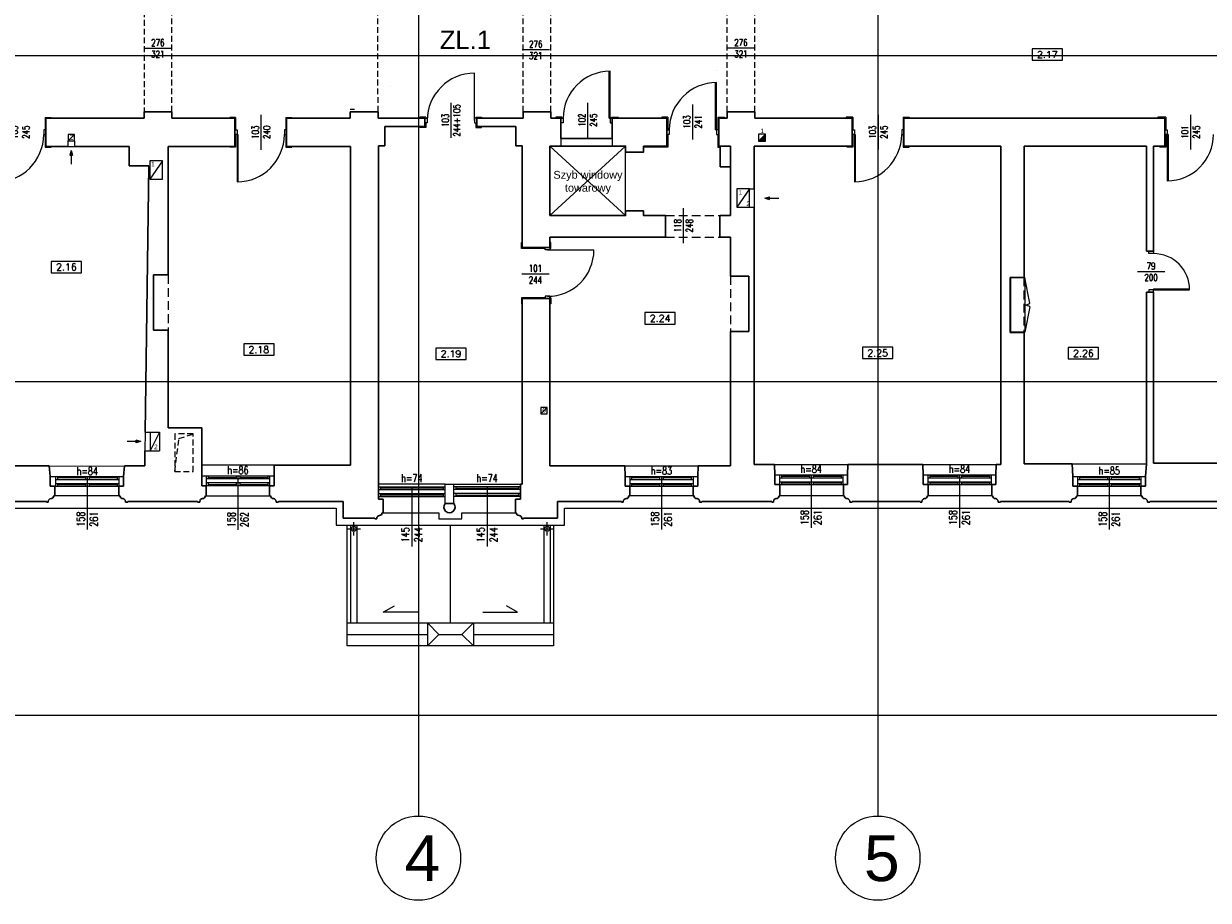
# Model space of a CAD drawing. Header units: millimetres. Extents: x -5254 to 173417, y -28809 to -6400.
# Tile 73 of 256: x 37375 to 39954, y -13678 to -11768. Entities that reach past the tile are written whole.
import ezdxf

# ---------------------------------------------------------------- set-up
doc = ezdxf.new("R2010")
doc.units = ezdxf.units.MM
doc.linetypes.add('ACAD_ISO10W100', pattern=[18, 12, -3, 0, -3])
doc.linetypes.add('HIDDEN', pattern=[9.525, 6.35, -3.175])
for name, color, linetype, lineweight in [('_MW_ppoż', 7, 'Continuous', 0), ('m_cienka', 7, 'Continuous', 5), ('m_stolarka', 7, 'Continuous', 9), ('m_tekst', 7, 'Continuous', 13), ('m_wentylacja', 7, 'Continuous', 5), ('m_widok', 7, 'Continuous', 9), ('m_ściany', 7, 'Continuous', 30), ('mr_opis', 7, 'Continuous', 9)]:
    doc.layers.add(name, color=color, linetype=linetype, lineweight=lineweight)
doc.styles.add('ROMANS', font='Romans.shx', dxfattribs={"height": 0.2})
doc.styles.get("Standard").update_dxf_attribs({"font": 'arial.ttf'})
doc.styles.add('styl1', font='simplex.shx', dxfattribs={"width": 0.75})

# ---------------------------------------------------------------- blocks, each defined once
blk = doc.blocks.new('strz')
at = {"layer": 'm_wentylacja', "ltscale": 2}
h = blk.add_hatch(color=0, dxfattribs=at)
h.paths.add_polyline_path([(0, 9.8), (-2.9, 9.8), (0, 0)])
h.paths.add_polyline_path([(2.9, 9.8), (0, 9.8), (0, 0)])
at = {"layer": 'm_wentylacja', "color": 0, "ltscale": 2}
for p, q in [((0, 0), (0, 29.8)), ((0, 0), (-2.9, 9.8)), ((-2.9, 9.8), (2.9, 9.8)), ((0, 0), (2.9, 9.8))]:
    blk.add_line(p, q, dxfattribs=at)
blk = doc.blocks.new('zw$A8B1')
at = {"layer": '_MW_ppoż', "color": 251}
for points in [[(3901.8, 4225.7), (3901.8, 183.5)], [(4901.8, 4225.7), (4901.8, 183.5)], [(183.5, 1839.9), (7578, 1839.9)], [(183.5, 1129.9), (7578, 1129.9)], [(183.5, 402.9), (7578, 402.9)]]:
    blk.add_lwpolyline(points, dxfattribs=at)
for centre in [(3901.8, 91.8), (4901.8, 91.8)]:
    blk.add_circle(centre, 91.8, dxfattribs=at)
at = {"layer": '_MW_ppoż', "color": 251, "char_height": 100, "width": 98.152, "attachment_point": 1}
for s, insert in [('4', (3871.7, 141.8)), ('5', (4871.7, 141.8))]:
    blk.add_mtext(s, dxfattribs=dict(at, insert=insert))

msp = doc.modelspace()

# ---------------------------------------------------------------- hatches: boundary and pattern name
at = {"layer": 'm_wentylacja', "ltscale": 2}
msp.add_hatch(color=256, dxfattribs=at).paths.add_polyline_path([(38989.95, -12024.17), (38989.95, -12009.17), (38974.95, -12024.17)])

# ---------------------------------------------------------------- linework, layer by layer
at = {"layer": 'm_cienka', "linetype": 'HIDDEN', "ltscale": 2}
for p, q in [((37637.55, -11684.17), (37637.55, -11960.17)), ((37697.55, -11960.17), (37697.55, -11684.17)), ((38146.55, -11960.17), (38145.55, -11685.17)), ((38462.55, -11960.17), (38462.55, -11684.17)), ((38522.55, -11960.17), (38522.55, -11684.17)), ((38906.55, -11960.17), (38906.57, -11684.02)), ((38966.55, -11960.17), (38966.57, -11684.02)), ((37713.11, -12671.99), (37743.89, -12661.89)), ((37703.89, -12743.89), (37713.11, -12671.99))]:
    msp.add_line(p, q, dxfattribs=at)
at = {"layer": 'm_cienka', "ltscale": 2}
for p, q in [((37696.83, -11822.26), (37637.28, -11822.26)), ((38519.54, -11825.46), (38459.99, -11825.46)), ((38966.34, -11822.02), (38906.79, -11822.02)), ((38305.05, -11941.11), (38305.05, -12017.24)), ((38602.53, -11940.46), (38602.53, -12016.59)), ((38830.85, -11944.36), (38830.85, -12020.49)), ((39235.05, -11966.61), (39235.05, -12042.74)), ((39915.05, -11966.61), (39915.05, -12042.74)), ((37891.29, -11967.03), (37891.29, -12043.16)), ((38544.55, -12018.17), (38544.55, -12035.17)), ((38656.55, -12018.17), (38656.55, -12035.17)), ((38811.05, -12170.51), (38811.05, -12246.64)), ((38518.91, -12313.9), (38459.36, -12313.9)), ((39523.55, -12322.17), (39523.55, -12440.17)), ((39554.55, -12322.17), (39523.55, -12322.17)), ((39554.55, -12322.17), (39554.55, -12440.17)), ((39565.7, -12377.08), (39554.55, -12322.17)), ((39859.33, -12308.67), (39799.78, -12308.67)), ((39565.7, -12385.27), (39554.55, -12440.17)), ((39554.55, -12440.17), (39523.55, -12440.17)), ((37430.55, -12731.67), (37594.55, -12731.76)), ((37920.56, -12729.64), (37762.55, -12729.64)), ((38683.55, -12731.67), (38843.55, -12731.67)), ((39009.55, -12728.17), (39169.55, -12728.17)), ((39332.55, -12728.17), (39492.55, -12728.17)), ((39657.55, -12727.17), (39819.55, -12727.17)), ((37582.55, -12796.67), (37442.55, -12796.67)), ((37772.56, -12796.67), (37910.56, -12796.67)), ((38832.55, -12796.67), (38694.55, -12796.67)), ((39159.55, -12796.67), (39021.55, -12796.67)), ((39482.55, -12796.67), (39344.55, -12796.67)), ((39807.55, -12796.67), (39669.55, -12796.67)), ((38157.55, -12833.58), (38278.83, -12833.58)), ((38278.83, -12833.58), (38278.83, -12846.58)), ((38329.27, -12833.58), (38445.55, -12833.58)), ((38329.27, -12846.58), (38329.27, -12833.58)), ((38278.83, -12846.58), (38329.27, -12846.58)), ((38304.05, -13073.58), (38304.05, -12860.58))]:
    msp.add_line(p, q, dxfattribs=at)
at = {"layer": 'm_cienka'}
for p, q in [((39570.65, -11822.98), (39570.65, -11847.98)), ((39636.65, -11822.98), (39570.65, -11822.98)), ((39636.65, -11847.98), (39636.65, -11822.98)), ((39570.65, -11847.98), (39636.65, -11847.98)), ((37435.19, -12286), (37435.19, -12311)), ((37501.19, -12286), (37435.19, -12286)), ((37501.19, -12311), (37501.19, -12286)), ((37435.19, -12311), (37501.19, -12311)), ((38727.72, -12397.65), (38727.72, -12422.65)), ((38793.72, -12397.65), (38727.72, -12397.65)), ((38793.72, -12422.65), (38793.72, -12397.65)), ((38727.72, -12422.65), (38793.72, -12422.65)), ((37854.01, -12465.66), (37854.01, -12490.66)), ((37920.01, -12465.66), (37854.01, -12465.66)), ((37920.01, -12490.66), (37920.01, -12465.66)), ((38272.39, -12474.83), (38272.39, -12499.83)), ((38338.39, -12474.83), (38272.39, -12474.83)), ((38338.39, -12499.83), (38338.39, -12474.83)), ((39201.23, -12472.87), (39201.23, -12497.87)), ((39267.23, -12472.87), (39201.23, -12472.87)), ((39267.23, -12497.87), (39267.23, -12472.87)), ((39649.26, -12473.6), (39649.26, -12498.6)), ((39715.26, -12473.6), (39649.26, -12473.6)), ((39715.26, -12498.6), (39715.26, -12473.6)), ((37854.01, -12490.66), (37920.01, -12490.66)), ((38272.39, -12499.83), (38338.39, -12499.83)), ((39201.23, -12497.87), (39267.23, -12497.87)), ((39649.26, -12498.6), (39715.26, -12498.6)), ((38086.55, -12860.58), (38086.55, -13073.58)), ((38100.55, -12860.58), (38100.55, -13073.58)), ((38507.56, -12860.58), (38507.56, -13073.58)), ((38521.56, -12860.58), (38521.56, -13073.58)), ((38157.89, -13050.04), (38182.04, -13036.09)), ((38233.34, -13050.04), (38157.89, -13050.04)), ((38374.77, -13050.04), (38450.22, -13050.04)), ((38450.22, -13050.04), (38426.07, -13036.09)), ((38079.55, -13073.58), (38528.56, -13073.58)), ((38254.09, -13073.58), (38254.09, -13123.58)), ((38254.09, -13073.58), (38279.09, -13098.58)), ((38354.02, -13073.58), (38329.02, -13098.58)), ((38354.02, -13073.58), (38354.02, -13123.58)), ((38079.55, -13098.58), (38254.09, -13098.58)), ((38279.09, -13098.58), (38254.09, -13123.58)), ((38279.09, -13098.58), (38329.02, -13098.58)), ((38329.02, -13098.58), (38354.02, -13123.58)), ((38354.02, -13098.58), (38528.56, -13098.58))]:
    msp.add_line(p, q, dxfattribs=at)
at = {"layer": 'm_cienka', "ltscale": 3}
for p, q in [((38685.55, -12035.17), (38520.55, -12186.17)), ((38685.55, -12186.17), (38520.55, -12035.17)), ((38685.55, -12186.17), (38685.55, -12035.17)), ((37513.55, -12754.77), (37513.55, -12869.77)), ((37841.56, -12755.67), (37841.56, -12870.67)), ((38763.55, -12754.77), (38763.55, -12869.77)), ((39089.55, -12751.27), (39089.55, -12866.27)), ((39412.55, -12751.27), (39412.55, -12866.27)), ((39738.55, -12754.77), (39738.55, -12869.77)), ((38220.05, -12777.22), (38220.05, -12907.22)), ((38384.05, -12777.22), (38384.05, -12907.22))]:
    msp.add_line(p, q, dxfattribs=at)
at = {"layer": 'm_cienka', "linetype": 'HIDDEN', "ltscale": 3}
for p, q in [((38772.55, -12186.17), (38890.55, -12186.17)), ((38772.55, -12233.17), (38890.55, -12233.17)), ((37689.55, -12315.67), (37689.55, -12435.67)), ((38913.55, -12318.17), (38913.55, -12439.08)), ((39552.55, -12321.17), (39552.55, -12441.17))]:
    msp.add_line(p, q, dxfattribs=at)
at = {"layer": 'm_cienka', "linetype": 'ACAD_ISO10W100', "ltscale": 0.6}
for p, q in [((38079.53, -12868.62), (38108.33, -12868.62)), ((38093.93, -12883.02), (38093.93, -12854.22)), ((38500.25, -12868.62), (38529.05, -12868.62)), ((38514.65, -12883.02), (38514.65, -12854.22))]:
    msp.add_line(p, q, dxfattribs=at)
at = {"layer": 'm_cienka', "ltscale": 2}
for points in [[(36369.55, -12823.67), (38055.55, -12823.67), (38055.55, -12860.58), (38552.55, -12860.58), (38552.55, -12823.67), (40246.55, -12823.67), (40246.55, -13277.17), (41374.55, -13277.17), (41374.55, -12085.08), (41481.55, -12085.08), (41481.55, -11561.08), (41374.55, -11561.08), (41374.55, -10364.08), (40247.55, -10364.08), (40247.55, -11577.77), (38993.55, -11577.77), (38993.55, -10584.08), (37686.39, -10584.08)], [(38528.56, -12860.58), (38528.56, -13123.58), (38079.55, -13123.58), (38079.55, -12860.58)]]:
    msp.add_lwpolyline(points, dxfattribs=at)
at = {"layer": 'm_cienka'}
msp.add_lwpolyline([(38520.55, -12186.17), (38685.55, -12186.17), (38685.55, -12035.17), (38520.55, -12035.17)], close=True, dxfattribs=at)
at = {"layer": 'm_cienka', "linetype": 'HIDDEN', "ltscale": 2}
msp.add_lwpolyline([(37703.89, -12743.89), (37743.89, -12743.89), (37743.89, -12661.89), (37703.89, -12661.89)], close=True, dxfattribs=at)
at = {"layer": 'm_cienka', "ltscale": 2}
for centre in [(38093.93, -12868.62), (38514.65, -12868.62)]:
    msp.add_circle(centre, 5.5, dxfattribs=at)
for centre, start, end in [((39551.8, -12356.45), 276.35795, 303.98236), ((39551.8, -12405.89), 56.01764, 83.64205)]:
    msp.add_arc(centre, 24.87, start, end, dxfattribs=at)
at = {"layer": 'm_stolarka', "ltscale": 3}
for p, q in [((38356.55, -11979.17), (38356.55, -11876.17)), ((38515.55, -12261.17), (38616.55, -12261.17)), ((38147.55, -12777.22), (38292.55, -12777.22)), ((38292.55, -12813.58), (38292.55, -12771.17)), ((38292.55, -12771.17), (38311.55, -12771.17)), ((38311.55, -12813.58), (38311.55, -12771.17)), ((38456.55, -12777.22), (38311.55, -12777.22)), ((38147.55, -12798.08), (38292.55, -12798.08)), ((38456.55, -12798.08), (38311.55, -12798.08))]:
    msp.add_line(p, q, dxfattribs=at)
at = {"layer": 'm_stolarka', "ltscale": 2}
for p, q in [((38649.55, -11974.17), (38649.55, -11872.17)), ((38651.55, -11974.17), (38651.55, -11872.17)), ((38651.55, -11872.17), (38651.55, -11872.17)), ((38883.55, -11871.17), (38883.55, -11871.17)), ((38173.3, -11905.1), (38173.3, -11905.1)), ((38881.55, -11999.67), (38881.55, -11896.67)), ((38883.55, -11999.67), (38883.55, -11896.67)), ((38095.55, -11955.17), (38085.55, -11955.17)), ((37421.55, -11972.67), (37434.55, -11972.67)), ((37421.55, -11972.67), (37421.55, -11974.67)), ((37421.55, -11972.67), (37421.55, -11999.92)), ((37434.55, -11972.67), (37434.55, -11974.17)), ((37836.55, -11972.67), (37823.55, -11972.67)), ((37823.55, -11972.67), (37823.55, -11974.17)), ((37836.55, -11972.67), (37836.55, -11974.67)), ((37836.55, -11972.67), (37836.55, -11999.92)), ((37945.55, -11972.67), (37958.55, -11972.67)), ((37945.55, -11972.67), (37945.55, -11974.67)), ((37945.55, -11972.67), (37945.55, -11999.92)), ((37958.55, -11972.67), (37958.55, -11974.17)), ((38250.55, -11972.17), (38237.55, -11972.17)), ((38237.55, -11972.17), (38237.55, -11974.17)), ((38237.55, -11994.17), (38237.55, -11992.17)), ((38250.55, -11972.17), (38250.55, -11974.17)), ((38250.55, -11974.17), (38253.55, -11974.17)), ((38253.55, -11984.17), (38250.55, -11984.17)), ((38250.55, -11984.17), (38250.55, -11992.17)), ((38250.55, -11992.17), (38250.55, -11994.17)), ((38253.55, -11974.17), (38253.55, -11984.17)), ((38253.55, -11974.17), (38253.55, -11974.17)), ((38359.55, -11974.17), (38356.55, -11974.17)), ((38356.55, -11974.17), (38356.55, -11984.17)), ((38356.55, -11984.17), (38359.55, -11984.17)), ((38359.55, -11972.17), (38372.05, -11972.17)), ((38359.55, -11972.17), (38359.55, -11974.17)), ((38359.55, -11984.17), (38359.55, -11992.17)), ((38359.55, -11992.17), (38359.55, -11994.17)), ((38372.05, -11972.17), (38372.05, -11974.17)), ((38372.05, -11994.17), (38372.05, -11992.17)), ((38546.55, -11972.17), (38533.55, -11972.17)), ((38533.55, -11972.17), (38533.55, -11974.17)), ((38549.55, -11984.17), (38544.55, -11984.17)), ((38546.55, -11974.17), (38546.55, -11972.17)), ((38546.55, -11974.17), (38549.55, -11974.17)), ((38549.55, -11974.17), (38549.55, -11984.17)), ((38549.55, -11974.17), (38549.55, -11974.17)), ((38649.55, -11974.17), (38651.55, -11974.17)), ((38654.55, -11974.17), (38651.55, -11974.17)), ((38651.55, -11974.17), (38651.55, -11984.17)), ((38651.55, -11984.17), (38656.55, -11984.17)), ((38654.55, -11974.17), (38654.55, -11972.17)), ((38654.55, -11972.17), (38669.55, -11972.17)), ((38669.55, -11972.17), (38669.55, -11974.17)), ((38777.55, -11972.17), (38764.55, -11972.17)), ((38764.55, -11972.17), (38764.55, -11974.17)), ((38777.55, -11972.17), (38777.55, -11974.17)), ((38777.55, -11972.17), (38777.55, -11999.67)), ((38886.55, -11972.17), (38900.55, -11972.17)), ((38886.55, -11972.17), (38886.55, -11974.17)), ((38886.55, -11972.17), (38886.55, -11999.67)), ((38900.55, -11972.17), (38900.55, -11974.17)), ((39180.55, -11972.17), (39165.55, -11972.17)), ((39165.55, -11972.17), (39165.55, -11974.17)), ((39180.55, -11972.17), (39180.55, -11974.17)), ((39180.55, -11972.17), (39180.55, -11999.67)), ((39289.55, -11972.17), (39302.55, -11972.17)), ((39289.55, -11972.17), (39289.55, -11974.17)), ((39289.55, -11972.17), (39289.55, -11999.67)), ((39302.55, -11972.17), (39302.55, -11974.17)), ((39861.55, -11972.17), (39844.55, -11972.17)), ((39844.55, -11972.17), (39844.55, -11974.17)), ((39861.55, -11972.17), (39861.55, -11974.17)), ((39861.55, -11972.17), (39861.55, -11999.67)), ((37421.55, -11999.92), (37418.55, -11999.92)), ((37418.55, -11999.92), (37418.55, -12009.92)), ((37418.55, -12009.92), (37421.55, -12009.92)), ((37418.55, -12009.92), (37418.55, -12009.92)), ((37421.55, -12009.92), (37421.55, -12037.67)), ((37836.55, -11999.92), (37839.55, -11999.92)), ((37839.55, -12009.92), (37836.55, -12009.92)), ((37836.55, -12009.92), (37836.55, -12037.67)), ((37839.55, -11999.92), (37839.55, -12009.92)), ((37839.55, -12009.92), (37839.55, -12112.92)), ((37841.55, -12009.92), (37839.55, -12009.92)), ((37841.55, -12009.92), (37841.55, -12112.92)), ((37945.55, -11999.92), (37942.55, -11999.92)), ((37942.55, -11999.92), (37942.55, -12009.92)), ((37942.55, -12009.92), (37945.55, -12009.92)), ((37942.55, -12009.92), (37942.55, -12009.92)), ((37945.55, -12009.92), (37945.55, -12037.67)), ((38250.55, -11994.17), (38237.55, -11994.17)), ((38359.55, -11994.17), (38372.05, -11994.17)), ((38777.55, -11999.67), (38780.55, -11999.67)), ((38780.55, -12009.67), (38777.55, -12009.67)), ((38777.55, -12009.67), (38777.55, -12037.17)), ((38780.55, -11999.67), (38780.55, -12009.67)), ((38780.55, -11999.67), (38780.55, -11999.67)), ((38881.55, -11999.67), (38883.55, -11999.67)), ((38886.55, -11999.67), (38883.55, -11999.67)), ((38883.55, -11999.67), (38883.55, -12009.67)), ((38883.55, -12009.67), (38886.55, -12009.67)), ((38883.55, -12009.67), (38883.55, -12009.67)), ((38886.55, -12009.67), (38886.55, -12037.17)), ((39180.55, -11999.67), (39183.55, -11999.67)), ((39183.55, -12009.67), (39180.55, -12009.67)), ((39180.55, -12009.67), (39180.55, -12037.17)), ((39183.55, -11999.67), (39183.55, -12009.67)), ((39183.55, -12009.67), (39183.55, -12112.67)), ((39185.55, -12009.67), (39183.55, -12009.67)), ((39185.55, -12009.67), (39185.55, -12112.67)), ((39289.55, -11999.67), (39286.55, -11999.67)), ((39286.55, -11999.67), (39286.55, -12009.67)), ((39286.55, -12009.67), (39289.55, -12009.67)), ((39286.55, -12009.67), (39286.55, -12009.67)), ((39289.55, -12009.67), (39289.55, -12037.17)), ((39861.55, -11999.67), (39864.55, -11999.67)), ((39864.55, -12009.67), (39861.55, -12009.67)), ((39861.55, -12009.67), (39861.55, -12037.17)), ((39864.55, -11999.67), (39864.55, -12009.67)), ((39864.55, -12009.67), (39864.55, -12110.67)), ((39866.55, -12009.67), (39864.55, -12009.67)), ((39866.55, -12009.67), (39866.55, -12110.67)), ((37421.55, -12037.67), (37434.55, -12037.67)), ((37434.55, -12037.67), (37434.55, -12035.67)), ((37823.55, -12037.67), (37823.55, -12035.67)), ((37836.55, -12037.67), (37823.55, -12037.67)), ((37945.55, -12037.67), (37958.55, -12037.67)), ((37958.55, -12037.67), (37958.55, -12035.67)), ((38777.55, -12037.17), (38724.55, -12037.17)), ((38886.55, -12037.17), (38891.55, -12037.17)), ((39167.55, -12037.17), (39167.55, -12035.17)), ((39180.55, -12037.17), (39167.55, -12037.17)), ((39289.55, -12037.17), (39302.55, -12037.17)), ((39302.55, -12037.17), (39302.55, -12035.17)), ((39848.55, -12037.17), (39848.55, -12035.17)), ((39861.55, -12037.17), (39848.55, -12037.17)), ((37839.55, -12087.67), (37839.55, -12087.67)), ((39183.55, -12087.17), (39183.55, -12087.17)), ((39864.55, -12085.17), (39864.55, -12085.17)), ((38458.55, -12258.17), (38458.55, -12245.17)), ((38458.55, -12245.17), (38460.55, -12245.17)), ((38522.55, -12245.17), (38520.55, -12245.17)), ((38522.55, -12258.17), (38522.55, -12245.17)), ((38510.55, -12258.17), (38458.55, -12258.17)), ((38510.55, -12261.17), (38510.55, -12258.17)), ((38520.55, -12261.17), (38510.55, -12261.17)), ((38522.55, -12258.17), (38520.55, -12258.17)), ((38520.55, -12258.17), (38520.55, -12261.17)), ((38622.55, -12262.17), (38622.55, -12262.17)), ((39824.55, -12269.17), (39824.55, -12264.17)), ((39824.55, -12264.17), (39834.55, -12264.17)), ((39834.55, -12269.17), (39824.55, -12269.17)), ((39834.55, -12264.17), (39834.55, -12269.17)), ((39834.55, -12269.17), (39834.55, -12269.17)), ((39834.55, -12348.17), (39824.55, -12348.17)), ((39824.55, -12348.17), (39824.55, -12353.17)), ((39824.55, -12353.17), (39834.55, -12353.17)), ((39834.55, -12346.17), (39913.55, -12346.17)), ((39834.55, -12346.17), (39834.55, -12348.17)), ((39834.55, -12353.17), (39834.55, -12348.17)), ((39834.55, -12348.17), (39913.55, -12348.17)), ((39913.55, -12348.17), (39913.55, -12348.17)), ((38510.55, -12365.17), (38458.55, -12365.17)), ((38458.55, -12365.17), (38458.55, -12378.17)), ((38458.55, -12378.17), (38460.55, -12378.17)), ((38520.55, -12362.17), (38510.55, -12362.17)), ((38510.55, -12362.17), (38510.55, -12365.17)), ((38520.55, -12365.17), (38520.55, -12362.17)), ((38520.55, -12362.17), (38520.55, -12362.17)), ((38522.55, -12365.17), (38520.55, -12365.17)), ((38522.55, -12378.17), (38520.55, -12378.17)), ((38522.55, -12365.17), (38522.55, -12378.17)), ((37434.55, -12754.77), (37592.55, -12754.77)), ((37444.55, -12754.82), (37444.55, -12775.72)), ((37444.55, -12760.77), (37582.55, -12760.77)), ((37448.55, -12754.82), (37448.55, -12760.82)), ((37509.55, -12757.77), (37448.55, -12757.77)), ((37509.55, -12754.77), (37509.55, -12760.77)), ((37513.55, -12754.77), (37513.55, -12760.77)), ((37517.55, -12754.77), (37517.55, -12760.77)), ((37578.55, -12757.77), (37517.55, -12757.77)), ((37578.55, -12754.77), (37578.55, -12760.77)), ((37582.55, -12754.77), (37582.55, -12775.67)), ((37920.56, -12753.67), (37762.56, -12753.67)), ((37772.56, -12753.67), (37772.56, -12774.58)), ((37910.56, -12759.67), (37772.56, -12759.67)), ((37776.56, -12753.67), (37776.56, -12759.67)), ((37776.56, -12756.67), (37837.56, -12756.67)), ((37837.56, -12753.67), (37837.56, -12759.67)), ((37841.56, -12753.67), (37841.56, -12759.67)), ((37845.56, -12753.67), (37845.56, -12759.67)), ((37845.56, -12756.67), (37906.56, -12756.67)), ((37906.56, -12753.72), (37906.56, -12759.72)), ((37910.56, -12753.72), (37910.56, -12774.63)), ((38684.55, -12754.77), (38842.55, -12754.77)), ((38694.55, -12754.82), (38694.55, -12775.72)), ((38694.55, -12760.77), (38832.55, -12760.77)), ((38698.55, -12754.82), (38698.55, -12760.82)), ((38759.55, -12757.77), (38698.55, -12757.77)), ((38759.55, -12754.77), (38759.55, -12760.77)), ((38763.55, -12754.77), (38763.55, -12760.77)), ((38767.55, -12754.77), (38767.55, -12760.77)), ((38828.55, -12757.77), (38767.55, -12757.77)), ((38828.55, -12754.77), (38828.55, -12760.77)), ((38832.55, -12754.77), (38832.55, -12775.67)), ((39010.55, -12751.27), (39168.55, -12751.27)), ((39020.55, -12751.32), (39020.55, -12772.22)), ((39020.55, -12757.27), (39158.55, -12757.27)), ((39020.55, -12766.27), (39158.55, -12766.27)), ((39024.55, -12751.32), (39024.55, -12757.32)), ((39085.55, -12754.27), (39024.55, -12754.27)), ((39024.55, -12766.32), (39024.55, -12772.22)), ((39085.55, -12751.27), (39085.55, -12757.27)), ((39085.55, -12766.27), (39085.55, -12772.17)), ((39089.55, -12751.27), (39089.55, -12757.27)), ((39089.55, -12766.27), (39089.55, -12772.17)), ((39093.55, -12751.27), (39093.55, -12757.27)), ((39154.55, -12754.27), (39093.55, -12754.27)), ((39093.55, -12766.27), (39093.55, -12772.17)), ((39154.55, -12751.27), (39154.55, -12757.27)), ((39154.55, -12766.27), (39154.55, -12772.17)), ((39158.55, -12751.27), (39158.55, -12772.17)), ((39333.55, -12751.27), (39491.55, -12751.27)), ((39343.55, -12751.32), (39343.55, -12772.22)), ((39343.55, -12757.27), (39481.55, -12757.27)), ((39343.55, -12766.27), (39481.55, -12766.27)), ((39347.55, -12751.32), (39347.55, -12757.32)), ((39408.55, -12754.27), (39347.55, -12754.27)), ((39347.55, -12766.32), (39347.55, -12772.22)), ((39408.55, -12751.27), (39408.55, -12757.27)), ((39408.55, -12766.27), (39408.55, -12772.17)), ((39412.55, -12751.27), (39412.55, -12757.27)), ((39412.55, -12766.27), (39412.55, -12772.17)), ((39416.55, -12751.27), (39416.55, -12757.27)), ((39477.55, -12754.27), (39416.55, -12754.27)), ((39416.55, -12766.27), (39416.55, -12772.17)), ((39477.55, -12751.27), (39477.55, -12757.27)), ((39477.55, -12766.27), (39477.55, -12772.17)), ((39481.55, -12751.27), (39481.55, -12772.17)), ((39659.55, -12754.77), (39817.55, -12754.77)), ((39669.55, -12754.82), (39669.55, -12775.72)), ((39669.55, -12760.77), (39807.55, -12760.77)), ((39673.55, -12754.82), (39673.55, -12760.82)), ((39734.55, -12757.77), (39673.55, -12757.77)), ((39734.55, -12754.77), (39734.55, -12760.77)), ((39738.55, -12754.77), (39738.55, -12760.77)), ((39742.55, -12754.77), (39742.55, -12760.77)), ((39803.55, -12757.77), (39742.55, -12757.77)), ((39803.55, -12754.77), (39803.55, -12760.77)), ((39807.55, -12754.77), (39807.55, -12775.67)), ((37434.55, -12775.67), (37592.55, -12775.67)), ((37444.55, -12769.77), (37582.55, -12769.77)), ((37448.55, -12769.82), (37448.55, -12775.72)), ((37509.55, -12772.77), (37448.55, -12772.77)), ((37509.55, -12769.77), (37509.55, -12775.67)), ((37513.55, -12769.77), (37513.55, -12775.67)), ((37517.55, -12769.77), (37517.55, -12775.67)), ((37578.55, -12772.77), (37517.55, -12772.77)), ((37578.55, -12769.77), (37578.55, -12775.67)), ((37920.56, -12774.58), (37762.56, -12774.58)), ((37910.56, -12768.67), (37772.56, -12768.67)), ((37776.56, -12768.67), (37776.56, -12774.58)), ((37776.56, -12771.67), (37837.56, -12771.67)), ((37837.56, -12768.67), (37837.56, -12774.58)), ((37841.56, -12768.67), (37841.56, -12774.58)), ((37845.56, -12768.67), (37845.56, -12774.58)), ((37845.56, -12771.67), (37906.56, -12771.67)), ((37906.56, -12768.72), (37906.56, -12774.63)), ((38147.55, -12783.17), (38292.55, -12783.17)), ((38147.55, -12791.88), (38292.55, -12791.88)), ((38151.55, -12777.22), (38151.55, -12783.22)), ((38288.55, -12780.17), (38151.55, -12780.17)), ((38151.55, -12792.22), (38151.55, -12798.13)), ((38288.55, -12777.17), (38288.55, -12783.17)), ((38288.55, -12791.88), (38288.55, -12798.08)), ((38456.55, -12783.17), (38311.55, -12783.17)), ((38456.55, -12791.88), (38311.55, -12791.88)), ((38315.55, -12777.17), (38315.55, -12783.17)), ((38315.55, -12780.17), (38452.55, -12780.17)), ((38315.55, -12791.88), (38315.55, -12798.08)), ((38452.55, -12777.22), (38452.55, -12783.22)), ((38452.55, -12792.22), (38452.55, -12798.13)), ((38684.55, -12775.67), (38842.55, -12775.67)), ((38694.55, -12769.77), (38832.55, -12769.77)), ((38698.55, -12769.82), (38698.55, -12775.72)), ((38759.55, -12772.77), (38698.55, -12772.77)), ((38759.55, -12769.77), (38759.55, -12775.67)), ((38763.55, -12769.77), (38763.55, -12775.67)), ((38767.55, -12769.77), (38767.55, -12775.67)), ((38828.55, -12772.77), (38767.55, -12772.77)), ((38828.55, -12769.77), (38828.55, -12775.67)), ((39010.55, -12772.17), (39168.55, -12772.17)), ((39085.55, -12769.27), (39024.55, -12769.27)), ((39154.55, -12769.27), (39093.55, -12769.27)), ((39333.55, -12772.17), (39491.55, -12772.17)), ((39408.55, -12769.27), (39347.55, -12769.27)), ((39477.55, -12769.27), (39416.55, -12769.27)), ((39659.55, -12775.67), (39817.55, -12775.67)), ((39669.55, -12769.77), (39807.55, -12769.77)), ((39673.55, -12769.82), (39673.55, -12775.72)), ((39734.55, -12772.77), (39673.55, -12772.77)), ((39734.55, -12769.77), (39734.55, -12775.67)), ((39738.55, -12769.77), (39738.55, -12775.67)), ((39742.55, -12769.77), (39742.55, -12775.67)), ((39803.55, -12772.77), (39742.55, -12772.77)), ((39803.55, -12769.77), (39803.55, -12775.67)), ((38288.55, -12795.17), (38151.55, -12795.17)), ((38315.55, -12795.17), (38452.55, -12795.17))]:
    msp.add_line(p, q, dxfattribs=at)
at = {"layer": 'm_stolarka', "ltscale": 3}
for centre, radius, start, end in [((38356.55, -11979.17), 103, 90, 180), ((38515.55, -12261.17), 101, 270, 0)]:
    msp.add_arc(centre, radius, start, end, dxfattribs=at)
at = {"layer": 'm_stolarka', "ltscale": 2}
for centre, radius, start, end in [((38651.55, -11974.17), 102, 90, 180), ((38883.55, -11999.67), 103, 90, 180), ((37315.55, -12009.92), 103, 270, 0), ((37839.55, -12009.92), 103, 270, 0), ((39183.55, -12009.67), 103, 270, 0), ((39864.55, -12009.67), 101, 270, 0), ((39834.55, -12348.17), 79, 0, 90)]:
    msp.add_arc(centre, radius, start, end, dxfattribs=at)
at = {"layer": 'm_wentylacja', "ltscale": 2}
for p, q in [((37485.55, -12009.67), (37471.55, -12009.67)), ((37471.55, -12009.67), (37471.55, -12023.67)), ((37471.55, -12023.67), (37485.55, -12009.67)), ((37485.55, -12023.67), (37485.55, -12009.67)), ((38989.95, -12009.17), (38974.95, -12024.17)), ((37471.55, -12035.67), (37471.55, -12023.67)), ((37471.55, -12023.67), (37485.55, -12023.67)), ((37471.55, -12035.67), (37485.55, -12035.67)), ((37485.55, -12023.67), (37485.55, -12035.67)), ((37677.56, -12067.17), (37649.56, -12107.17)), ((38955.55, -12128.17), (38927.55, -12168.17)), ((38955.55, -12128.17), (38965.55, -12128.17)), ((38965.55, -12128.17), (38965.55, -12168.17)), ((38955.55, -12168.17), (38965.55, -12168.17)), ((38501.06, -12618.03), (38515.05, -12604.03)), ((37639.57, -12657.67), (37670.55, -12657.67)), ((37650.55, -12657.67), (37650.55, -12698.67)), ((37670.55, -12657.67), (37650.55, -12698.67)), ((37670.55, -12657.67), (37670.55, -12698.67)), ((37639.01, -12698.67), (37670.55, -12698.67))]:
    msp.add_line(p, q, dxfattribs=at)
at = {"layer": 'm_wentylacja', "ltscale": 3}
msp.add_line((37639.57, -12657.67), (37639.01, -12698.67), dxfattribs=at)
at = {"layer": 'm_wentylacja', "ltscale": 2}
for points in [[(38974.95, -12009.17), (38974.95, -12024.17), (38989.95, -12024.17), (38989.95, -12009.17)], [(37649.56, -12107.17), (37677.56, -12107.17), (37677.56, -12067.17), (37649.56, -12067.17)], [(38927.55, -12168.17), (38955.55, -12168.17), (38955.55, -12128.17), (38927.55, -12128.17)], [(38501.06, -12618.03), (38515.05, -12618.03), (38515.05, -12604.03), (38501.06, -12604.03)]]:
    msp.add_lwpolyline(points, close=True, dxfattribs=at)
at = {"layer": 'm_widok', "ltscale": 3}
for p, q in [((38292.55, -12771.17), (38147.55, -12771.17)), ((38311.55, -12771.17), (38456.55, -12771.17))]:
    msp.add_line(p, q, dxfattribs=at)
at = {"layer": 'm_ściany', "ltscale": 2}
for p, q in [((37637.55, -11960.17), (37637.55, -11974.17)), ((37637.55, -11960.17), (37697.55, -11960.17)), ((37697.55, -11960.17), (37697.55, -11974.17)), ((38085.55, -11974.17), (38085.55, -11960.17)), ((38085.55, -11960.17), (38146.55, -11960.17)), ((38146.55, -11960.17), (38146.55, -11974.17)), ((38462.55, -11974.17), (38462.55, -11960.17)), ((38462.55, -11960.17), (38522.55, -11960.17)), ((38522.55, -11960.17), (38522.55, -11974.17)), ((38906.55, -11974.17), (38906.55, -11960.17)), ((38906.55, -11960.17), (38966.55, -11960.17)), ((38966.55, -11960.17), (38966.55, -11974.17)), ((37423.55, -11974.17), (37423.55, -12035.67)), ((37423.55, -11974.17), (37637.55, -11974.17)), ((37697.55, -11974.17), (37834.55, -11974.17)), ((37834.55, -11974.17), (37834.55, -12035.67)), ((37947.55, -11974.17), (37947.55, -12035.67)), ((37947.55, -11974.17), (38085.55, -11974.17)), ((38146.55, -11974.17), (38248.55, -11974.17)), ((38248.55, -11992.17), (38161.55, -11992.17)), ((38161.55, -11992.17), (38161.55, -12034.67)), ((38248.55, -11974.17), (38248.55, -11992.17)), ((38361.55, -11974.17), (38361.55, -11992.17)), ((38361.55, -11974.17), (38462.55, -11974.17)), ((38361.55, -11992.17), (38446.55, -11992.17)), ((38446.55, -11992.17), (38446.55, -12034.17)), ((38522.55, -11974.17), (38544.55, -11974.17)), ((38544.55, -11974.17), (38544.55, -12018.17)), ((38656.55, -11974.17), (38656.55, -12018.17)), ((38656.55, -11974.17), (38775.55, -11974.17)), ((38775.55, -11974.17), (38775.55, -12035.17)), ((38888.55, -11974.17), (38888.55, -12035.17)), ((38888.55, -11974.17), (38906.55, -11974.17)), ((38966.55, -11974.17), (39178.55, -11974.17)), ((39178.55, -11974.17), (39178.55, -12035.17)), ((39291.55, -11974.17), (39291.55, -12035.17)), ((39291.55, -11974.17), (39859.55, -11974.17)), ((39859.55, -11974.17), (39859.55, -12035.17)), ((38656.55, -12018.17), (38544.55, -12018.17)), ((37471.55, -12035.67), (37423.55, -12035.67)), ((37604.55, -12035.67), (37485.55, -12035.67)), ((37834.55, -12035.67), (37689.55, -12035.67)), ((37689.55, -12035.67), (37689.55, -12315.67)), ((37947.55, -12035.67), (38086.55, -12035.67)), ((38086.55, -12035.67), (38086.55, -12729.67)), ((38161.55, -12034.67), (38147.55, -12034.67)), ((38147.55, -12034.67), (38147.55, -12771.17)), ((38446.55, -12034.17), (38460.55, -12034.17)), ((38460.55, -12034.17), (38460.55, -12256.17)), ((38520.55, -12035.17), (38520.55, -12186.17)), ((38775.55, -12035.17), (38724.55, -12035.17)), ((38888.55, -12035.17), (38913.55, -12035.17)), ((38913.55, -12035.17), (38913.55, -12186.17)), ((39178.55, -12035.17), (38965.55, -12035.17)), ((38965.55, -12035.17), (38965.55, -12128.17)), ((39502.55, -12035.17), (39291.55, -12035.17)), ((39502.55, -12728.17), (39502.55, -12035.17)), ((39819.55, -12035.17), (39553.55, -12035.17)), ((39553.55, -12035.17), (39553.55, -12321.17)), ((39819.55, -12264.17), (39819.55, -12035.17)), ((39859.55, -12035.17), (39834.55, -12035.17)), ((39834.55, -12035.17), (39834.55, -12264.17)), ((38965.55, -12168.17), (38965.55, -12728.17)), ((38772.55, -12186.17), (38724.55, -12186.17)), ((38772.55, -12233.17), (38772.55, -12186.17)), ((38890.55, -12233.17), (38890.55, -12186.17)), ((38890.55, -12186.17), (38913.55, -12186.17)), ((38520.55, -12256.17), (38520.55, -12233.17)), ((38520.55, -12233.17), (38772.55, -12233.17)), ((38890.55, -12233.17), (38913.55, -12233.17)), ((38913.55, -12233.17), (38913.55, -12318.17)), ((39834.55, -12264.17), (39819.55, -12264.17)), ((37689.55, -12315.67), (37657.55, -12315.67)), ((37657.55, -12315.67), (37657.55, -12435.67)), ((38913.55, -12318.17), (38953.55, -12318.17)), ((38953.55, -12318.17), (38953.55, -12439.08)), ((39522.55, -12441.17), (39522.55, -12321.17)), ((39522.55, -12321.17), (39553.55, -12321.17)), ((39834.55, -12353.17), (39819.55, -12353.17)), ((39819.55, -12353.17), (39819.55, -12727.17)), ((39834.55, -12353.17), (39834.55, -12725.17)), ((38460.55, -12367.17), (38520.55, -12367.17)), ((38460.55, -12367.17), (38460.55, -12771.17)), ((38520.55, -12367.17), (38520.55, -12731.67)), ((37657.55, -12435.67), (37689.55, -12435.67)), ((37689.55, -12435.67), (37689.55, -12648.67)), ((38913.55, -12439.08), (38913.55, -12731.67)), ((38953.55, -12439.08), (38913.55, -12439.08)), ((39522.55, -12441.17), (39553.55, -12441.17)), ((39553.55, -12441.17), (39553.55, -12727.17)), ((37689.55, -12648.67), (37762.55, -12648.67)), ((37292.55, -12731.67), (37430.55, -12731.67)), ((37430.55, -12731.67), (37432.55, -12754.77)), ((37594.55, -12731.67), (37592.55, -12754.77)), ((38086.55, -12729.67), (37920.56, -12729.64)), ((38683.55, -12731.67), (38520.55, -12731.67)), ((38683.55, -12731.67), (38684.55, -12754.77)), ((38843.55, -12731.67), (38842.55, -12754.77)), ((38913.55, -12731.67), (38843.55, -12731.67)), ((39009.55, -12728.17), (39010.55, -12751.27)), ((39169.55, -12728.17), (39168.55, -12751.27)), ((39332.55, -12728.17), (39333.55, -12751.27)), ((39492.55, -12728.17), (39491.55, -12751.27)), ((39553.55, -12727.17), (39657.55, -12727.17)), ((39657.55, -12727.17), (39659.55, -12754.77)), ((39819.55, -12727.17), (39817.55, -12754.77)), ((39834.55, -12725.17), (39984.55, -12725.17)), ((37432.55, -12754.77), (37432.55, -12775.67)), ((37592.55, -12754.77), (37592.55, -12775.67)), ((37762.56, -12774.58), (37762.56, -12753.67)), ((37920.56, -12774.58), (37920.56, -12753.67)), ((38684.55, -12754.77), (38684.55, -12775.67)), ((38842.55, -12754.77), (38842.55, -12775.67)), ((39010.55, -12751.27), (39010.55, -12772.17)), ((39168.55, -12751.27), (39168.55, -12772.17)), ((39333.55, -12751.27), (39333.55, -12772.17)), ((39491.55, -12751.27), (39491.55, -12772.17)), ((39659.55, -12754.77), (39659.55, -12775.67)), ((39817.55, -12754.77), (39817.55, -12775.67)), ((37442.55, -12775.67), (37432.55, -12775.67)), ((37442.55, -12796.67), (37442.55, -12775.67)), ((37582.55, -12796.67), (37582.55, -12775.67)), ((37582.55, -12775.67), (37592.55, -12775.67)), ((37772.56, -12774.58), (37762.56, -12774.58)), ((37772.56, -12796.67), (37772.56, -12774.58)), ((37910.56, -12774.58), (37920.56, -12774.58)), ((37910.56, -12796.67), (37910.56, -12774.63)), ((38147.55, -12771.17), (38147.55, -12804.19)), ((38456.55, -12771.17), (38456.55, -12804.19)), ((38694.55, -12775.67), (38684.55, -12775.67)), ((38694.55, -12796.67), (38694.55, -12775.67)), ((38832.55, -12796.67), (38832.55, -12775.67)), ((38832.55, -12775.67), (38842.55, -12775.67)), ((39020.55, -12772.17), (39010.55, -12772.17)), ((39021.55, -12796.67), (39021.55, -12772.17)), ((39158.55, -12772.17), (39168.55, -12772.17)), ((39159.55, -12796.67), (39159.55, -12772.17)), ((39343.55, -12772.17), (39333.55, -12772.17)), ((39344.55, -12796.67), (39344.55, -12772.17)), ((39481.55, -12772.17), (39491.55, -12772.17)), ((39482.55, -12796.67), (39482.55, -12772.17)), ((39669.55, -12775.67), (39659.55, -12775.67)), ((39669.55, -12796.67), (39669.55, -12775.67)), ((39807.55, -12796.67), (39807.55, -12775.67)), ((39807.55, -12775.67), (39817.55, -12775.67)), ((37424.55, -12808.67), (37277.56, -12808.67)), ((37424.55, -12810.17), (37424.55, -12808.67)), ((37428.55, -12810.17), (37424.55, -12810.17)), ((37428.55, -12808.67), (37428.55, -12810.17)), ((37435.55, -12802.67), (37435.55, -12802.67)), ((37442.55, -12796.67), (37440.55, -12796.67)), ((37440.55, -12796.67), (37440.55, -12796.67)), ((37582.55, -12796.67), (37584.55, -12796.67)), ((37584.55, -12796.67), (37584.55, -12796.67)), ((37590.55, -12802.67), (37590.55, -12802.67)), ((37596.55, -12808.67), (37596.55, -12810.17)), ((37596.55, -12810.17), (37601.55, -12810.17)), ((37601.55, -12810.17), (37601.55, -12808.67)), ((37753.56, -12808.67), (37601.55, -12808.67)), ((37753.56, -12810.17), (37753.56, -12808.67)), ((37758.56, -12810.17), (37753.56, -12810.17)), ((37758.56, -12808.67), (37758.56, -12810.17)), ((37764.56, -12802.67), (37764.56, -12802.67)), ((37772.56, -12796.67), (37770.56, -12796.67)), ((37770.56, -12796.67), (37770.56, -12796.67)), ((37910.56, -12796.67), (37912.56, -12796.67)), ((37912.56, -12796.67), (37912.56, -12796.67)), ((37918.56, -12802.67), (37918.56, -12802.67)), ((37924.56, -12808.67), (37924.56, -12810.17)), ((37924.56, -12810.17), (37929.56, -12810.17)), ((37929.56, -12808.67), (38070.55, -12808.67)), ((37929.56, -12810.17), (37929.56, -12808.67)), ((38070.55, -12808.67), (38070.55, -12845.58)), ((38157.55, -12804.19), (38147.55, -12804.19)), ((38157.55, -12833.58), (38157.55, -12804.19)), ((38292.55, -12813.58), (38311.55, -12813.58)), ((38445.55, -12833.58), (38445.55, -12804.19)), ((38445.55, -12804.19), (38456.55, -12804.19)), ((38537.55, -12845.58), (38537.55, -12808.67)), ((38537.55, -12808.67), (38676.55, -12808.67)), ((38676.55, -12810.17), (38676.55, -12808.67)), ((38680.55, -12810.17), (38676.55, -12810.17)), ((38680.55, -12808.67), (38680.55, -12810.17)), ((38687.55, -12802.67), (38687.55, -12802.67)), ((38694.55, -12796.67), (38692.55, -12796.67)), ((38692.55, -12796.67), (38692.55, -12796.67)), ((38832.55, -12796.67), (38834.55, -12796.67)), ((38834.55, -12796.67), (38834.55, -12796.67)), ((38840.55, -12802.67), (38840.55, -12802.67)), ((38846.55, -12808.67), (38846.55, -12810.17)), ((38846.55, -12810.17), (38851.55, -12810.17)), ((38851.55, -12810.17), (38851.55, -12808.67)), ((38851.55, -12808.67), (39003.55, -12808.67)), ((39003.55, -12810.17), (39003.55, -12808.67)), ((39007.55, -12810.17), (39003.55, -12810.17)), ((39007.55, -12808.67), (39007.55, -12810.17)), ((39014.55, -12802.67), (39014.55, -12802.67)), ((39021.55, -12796.67), (39019.55, -12796.67)), ((39019.55, -12796.67), (39019.55, -12796.67)), ((39159.55, -12796.67), (39161.55, -12796.67)), ((39161.55, -12796.67), (39161.55, -12796.67)), ((39167.55, -12802.67), (39167.55, -12802.67)), ((39173.55, -12808.67), (39173.55, -12810.17)), ((39173.55, -12810.17), (39178.55, -12810.17)), ((39178.55, -12810.17), (39178.55, -12808.67)), ((39326.55, -12808.67), (39178.55, -12808.67)), ((39326.55, -12810.17), (39326.55, -12808.67)), ((39330.55, -12810.17), (39326.55, -12810.17)), ((39330.55, -12808.67), (39330.55, -12810.17)), ((39337.55, -12802.67), (39337.55, -12802.67)), ((39344.55, -12796.67), (39342.55, -12796.67)), ((39342.55, -12796.67), (39342.55, -12796.67)), ((39482.55, -12796.67), (39484.55, -12796.67)), ((39484.55, -12796.67), (39484.55, -12796.67)), ((39490.55, -12802.67), (39490.55, -12802.67)), ((39496.55, -12808.67), (39496.55, -12810.17)), ((39496.55, -12810.17), (39501.55, -12810.17)), ((39501.55, -12810.17), (39501.55, -12808.67)), ((39651.55, -12808.67), (39501.55, -12808.67)), ((39651.55, -12810.17), (39651.55, -12808.67)), ((39655.55, -12810.17), (39651.55, -12810.17)), ((39655.55, -12808.67), (39655.55, -12810.17)), ((39662.55, -12802.67), (39662.55, -12802.67)), ((39669.55, -12796.67), (39667.55, -12796.67)), ((39667.55, -12796.67), (39667.55, -12796.67)), ((39807.55, -12796.67), (39809.55, -12796.67)), ((39809.55, -12796.67), (39809.55, -12796.67)), ((39815.55, -12802.67), (39815.55, -12802.67)), ((39821.55, -12808.67), (39821.55, -12810.17)), ((39821.55, -12810.17), (39826.55, -12810.17)), ((39826.55, -12810.17), (39826.55, -12808.67)), ((39977.55, -12808.67), (39826.55, -12808.67)), ((38150.55, -12839.58), (38150.55, -12839.58)), ((38157.55, -12833.58), (38155.55, -12833.58)), ((38155.55, -12833.58), (38155.55, -12833.58)), ((38445.55, -12833.58), (38447.55, -12833.58)), ((38447.55, -12833.58), (38447.55, -12833.58)), ((38452.55, -12839.58), (38452.55, -12839.58)), ((38070.55, -12845.58), (38139.55, -12845.58)), ((38139.55, -12847.08), (38139.55, -12845.58)), ((38143.55, -12847.08), (38139.55, -12847.08)), ((38143.55, -12845.58), (38143.55, -12847.08)), ((38459.55, -12845.58), (38459.55, -12847.08)), ((38459.55, -12847.08), (38463.55, -12847.08)), ((38463.55, -12847.08), (38463.55, -12845.58)), ((38463.55, -12845.58), (38537.55, -12845.58))]:
    msp.add_line(p, q, dxfattribs=at)
at = {"layer": 'm_ściany', "ltscale": 3}
for p, q in [((37604.55, -12035.67), (37604.55, -12077.67)), ((38891.55, -12035.17), (38891.55, -12080.17)), ((37604.55, -12077.67), (37647.55, -12077.67)), ((37639.57, -12657.67), (37647.55, -12077.67)), ((38891.55, -12080.17), (38913.55, -12080.17)), ((38460.55, -12256.17), (38520.55, -12256.17)), ((37762.55, -12648.67), (37762.56, -12753.67)), ((37638.55, -12731.67), (37639.01, -12698.67)), ((37638.55, -12731.67), (37594.55, -12731.67)), ((37920.56, -12753.67), (37920.56, -12729.64)), ((38965.55, -12728.17), (39009.55, -12728.17)), ((39169.55, -12728.17), (39332.55, -12728.17)), ((39492.55, -12728.17), (39502.55, -12728.17)), ((38456.55, -12771.17), (38460.55, -12771.17))]:
    msp.add_line(p, q, dxfattribs=at)
at = {"layer": 'm_ściany', "ltscale": 2}
for points in [[(38520.55, -12035.17), (38685.55, -12035.17), (38685.55, -12048.02), (38724.55, -12048.02), (38724.55, -12035.17)], [(38520.55, -12186.17), (38685.55, -12186.17), (38685.55, -12176.02), (38724.55, -12176.02), (38724.55, -12186.17), (38724.55, -12186.17)]]:
    msp.add_lwpolyline(points, dxfattribs=at)
for centre, radius, start, end in [((37434.55, -12808.67), 6, 90, 180), ((37434.55, -12796.67), 6, 270, 0), ((37590.55, -12796.67), 6, 180, 270), ((37590.55, -12808.67), 6, 0, 90), ((37764.56, -12808.67), 6, 90, 180), ((37764.56, -12796.67), 6, 270, 0), ((37918.56, -12796.67), 6, 180, 270), ((37918.56, -12808.67), 6, 0, 90), ((38302.05, -12821.26), 12.22, 141.02576, 38.97424), ((38686.55, -12808.67), 6, 90, 180), ((38686.55, -12796.67), 6, 270, 0), ((38840.55, -12796.67), 6, 180, 270), ((38840.55, -12808.67), 6, 0, 90), ((39013.55, -12808.67), 6, 90, 180), ((39013.55, -12796.67), 6, 270, 0), ((39167.55, -12796.67), 6, 180, 270), ((39167.55, -12808.67), 6, 0, 90), ((39336.55, -12808.67), 6, 90, 180), ((39336.55, -12796.67), 6, 270, 0), ((39490.55, -12796.67), 6, 180, 270), ((39490.55, -12808.67), 6, 0, 90), ((39661.55, -12808.67), 6, 90, 180), ((39661.55, -12796.67), 6, 270, 0), ((39815.55, -12796.67), 6, 180, 270), ((39815.55, -12808.67), 6, 0, 90), ((38149.55, -12845.58), 6, 90, 180), ((38149.55, -12833.58), 6, 270, 0), ((38453.55, -12833.58), 6, 180, 270), ((38453.55, -12845.58), 6, 0, 90)]:
    msp.add_arc(centre, radius, start, end, dxfattribs=at)

# ---------------------------------------------------------------- block references
at = {"layer": '_MW_ppoż', "color": 251}
msp.add_blockref('zw$A8B1', (34332.78, -13677.5), dxfattribs=at)
at = {"layer": 'm_wentylacja', "xscale": -1}
for p, rotation in [((37478.65, -12044.91), 180), ((38988.97, -12148.17), 270)]:
    msp.add_blockref('strz', p, dxfattribs=dict(at, rotation=rotation))
at = {"layer": 'm_wentylacja', "rotation": 90}
msp.add_blockref('strz', (37629.8, -12678.17), dxfattribs=at)

# ---------------------------------------------------------------- texts
at = {"layer": '_MW_ppoż', "insert": (38280.79, -11803.79, -40.53), "char_height": 40, "width": 55.3253, "attachment_point": 4}
msp.add_mtext('{\\C6;ZL.1}', dxfattribs=at)
at = {"layer": 'm_tekst', "ltscale": 3, "attachment_point": 5, "style": 'styl1'}
for s, width, heights, insert, char_height in [('276\\P321', 53.0566, [-40], (37667.06, -11822.26), 15), ('276\\P321', 53.0566, [-40], (38489.77, -11825.46), 15), ('276\\P321', 53.0566, [-40], (38936.57, -11822.02), 15), ('101\\P244', 53.0566, [-40], (38489.13, -12313.9), 15), ('79\\P200', 53.0566, [-40], (39829.55, -12308.67), 15), ('h=84', 67.2517, [-17], (37513.43, -12742.83), 17), ('h=86', 67.2517, [-17], (37841.43, -12740.69), 17), ('h=83', 67.2517, [-17], (38763.43, -12741.79), 17), ('h=84', 67.2517, [-17], (39089.43, -12738.29), 17), ('h=84', 67.2517, [-17], (39412.43, -12738.29), 17), ('h=85', 67.2517, [-17], (39738.43, -12741.79), 17), ('h=74', 67.2517, [-17], (38219.93, -12758.09), 17), ('h=74', 67.2517, [-17], (38383.93, -12758.09), 17)]:
    msp.add_mtext_dynamic_manual_height_columns(s, width=width, gutter_width=350, heights=heights, dxfattribs=dict(at, insert=insert, char_height=char_height))
at = {"layer": 'm_tekst', "char_height": 15, "attachment_point": 5, "style": 'ROMANS'}
for s, insert in [('2.17', (39603.65, -11835.48)), ('2.16', (37468.19, -12298.5)), ('2.24', (38760.72, -12410.15)), ('2.18', (37887.01, -12478.16)), ('2.19', (38305.39, -12487.33)), ('2.25', (39234.23, -12485.37)), ('2.26', (39682.26, -12486.1))]:
    msp.add_mtext_dynamic_manual_height_columns(s, width=50, gutter_width=1, heights=[-15], dxfattribs=dict(at, insert=insert))
at = {"layer": 'm_tekst', "ltscale": 3, "attachment_point": 5, "rotation": 90, "style": 'styl1'}
for s, width, heights, insert, char_height in [('103\\P244+105', 53.0566, [-40], (38305.59, -11979.07), 15), ('102\\P245', 53.0566, [-40], (38603.07, -11978.42), 15), ('103\\P241', 53.0566, [-40], (38831.39, -11982.32), 15), ('103\\P245', 53.0566, [-40], (37367.59, -12004.82), 15), ('103\\P240', 53.0566, [-40], (37891.83, -12004.99), 15), ('103\\P245', 53.0566, [-40], (39235.59, -12004.57), 15), ('101\\P245', 53.0566, [-40], (39915.59, -12004.57), 15), ('118\\P248', 53.0566, [-40], (38811.59, -12208.47), 15), ('158\\P261', 67.2517, [-45.33], (37513.55, -12847.47), 17), ('158\\P262', 67.2517, [-45.33], (37841.56, -12848.37), 17), ('158\\P261', 67.2517, [-45.33], (38763.55, -12847.47), 17), ('158\\P261', 67.2517, [-45.33], (39089.55, -12843.97), 17), ('158\\P261', 67.2517, [-45.33], (39412.55, -12843.97), 17), ('158\\P261', 67.2517, [-45.33], (39738.55, -12847.47), 17), ('145\\P244', 67.2517, [-45.33], (38220.05, -12881.45), 17), ('145\\P244', 67.2517, [-45.33], (38384.05, -12881.45), 17)]:
    msp.add_mtext_dynamic_manual_height_columns(s, width=width, gutter_width=350, heights=heights, dxfattribs=dict(at, insert=insert, char_height=char_height))
at = {"layer": 'm_wentylacja', "ltscale": 2, "char_height": 10, "width": 70.6168}
for s, insert, attachment_point in [('2', (37475.63, -12010.78), 1), ('1', (38979.21, -11996.73), 1), ('1', (37652.53, -12069.27), 1), ('1', (38931.53, -12131.05), 1), ('2', (38948.5, -12155.6), 1), ('0', (38504.46, -12604.75), 1), ('2', (37666.81, -12685.16), 3)]:
    msp.add_mtext(s, dxfattribs=dict(at, insert=insert, attachment_point=attachment_point))
at = {"layer": 'mr_opis', "insert": (38519.41, -12089.06), "char_height": 17, "attachment_point": 1}
msp.add_mtext_dynamic_manual_height_columns('\\pxqc;Szyb windowy\\Ptowarowy', width=168.2697, gutter_width=148.07, heights=[-51], dxfattribs=at)

doc.saveas('drawing.dxf')
